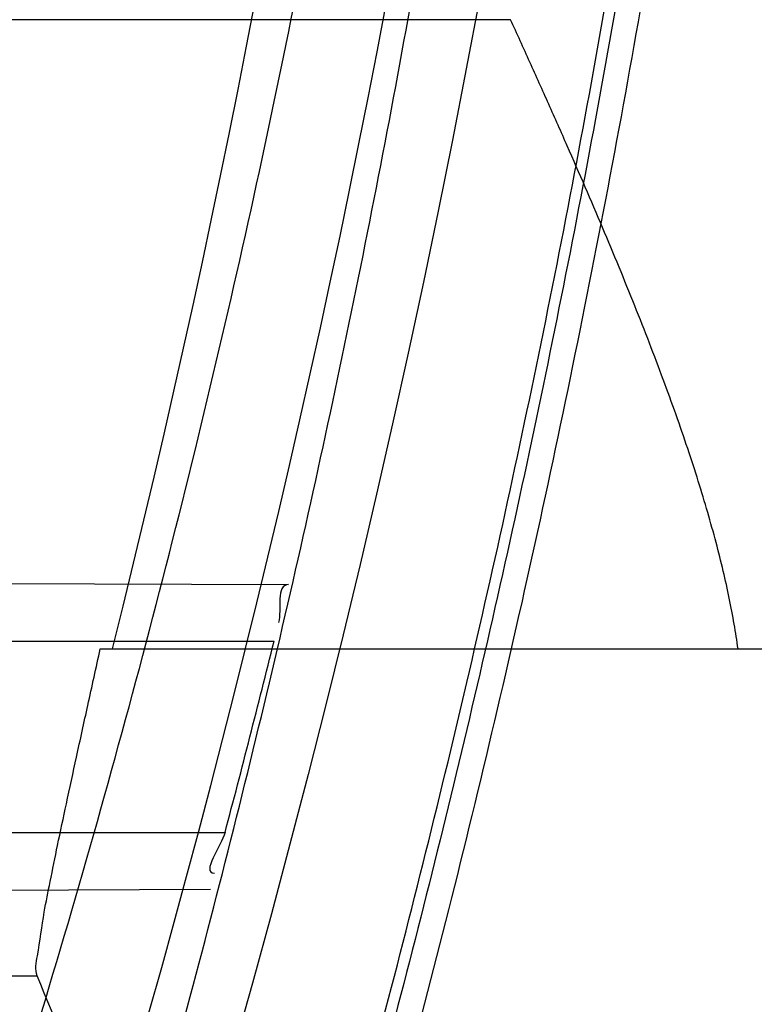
# Model space of a CAD drawing. Header units: millimetres. Extents: x 0 to 297, y 0 to 210.
# Tile 31 of 256: x 146.2413 to 146.2682, y 90.9555 to 90.9915. Entities that reach past the tile are written whole.
import ezdxf

# ---------------------------------------------------------------- set-up
doc = ezdxf.new("R2010")
doc.units = ezdxf.units.MM
doc.header["$LTSCALE"] = 16.335
doc.layers.get('0').update_dxf_attribs({"linetype": 'CONTINUOUS'})
for name, color, linetype in [('01_GLOBAL', 7, 'CONTINUOUS'), ('INTFCLR_1', 7, 'CONTINUOUS'), ('INTFCLR_144815', 7, 'CONTINUOUS')]:
    doc.layers.add(name, color=color, linetype=linetype)

msp = doc.modelspace()

# ---------------------------------------------------------------- linework, layer by layer
at = {"color": 7, "linetype": 'Continuous'}
msp.add_circle((146.8548034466, 92.13446435), 2.66, dxfattribs=at)
at = {"color": 9, "linetype": 'Continuous'}
msp.add_arc((146.8548034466, 92.13446435), 2.6259090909, 182.9674534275, 267.0325465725, dxfattribs=at)
at = {"layer": '01_GLOBAL', "color": 7, "linetype": 'Continuous'}
msp.add_circle((146.8548034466, 92.13446435), 2.695, dxfattribs=at)
at = {"layer": 'INTFCLR_1', "color": 9, "linetype": 'Continuous'}
for p, q in [((146.1904119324, 90.9710441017), (146.251158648, 90.9708320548)), ((146.1908577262, 90.9687686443), (146.2506262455, 90.9687686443)), ((146.1887624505, 90.96176864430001), (146.2488339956, 90.96176864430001)), ((146.1869335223, 90.9594810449), (146.2483072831, 90.95969528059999))]:
    msp.add_line(p, q, dxfattribs=at)
at = {"layer": 'INTFCLR_1', "color": 6, "linetype": 'Continuous'}
for centre, radius, start, end in [((145.8396077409, 91.0702686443), 0.4224162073, 270, 90.00000002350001), ((145.8396378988, 91.0702668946), 0.4233359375, 345.1497552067, 346.1277321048)]:
    msp.add_arc(centre, radius, start, end, dxfattribs=at)
at = {"layer": 'INTFCLR_1', "color": 9, "linetype": 'Continuous'}
msp.add_open_spline([(146.0853256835, 91.3712686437), (146.0858354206, 91.3712685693), (146.0884302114, 91.37024205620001), (146.0914097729, 91.3684995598), (146.094679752, 91.36644225), (146.0977098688, 91.3644452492), (146.1039326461, 91.360106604), (146.1137472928, 91.3525690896), (146.1228234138, 91.3447983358), (146.1293077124, 91.3388643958), (146.1339781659, 91.33446754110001), (146.1424222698, 91.3261670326), (146.1545124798, 91.3131819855), (146.1687911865, 91.29585634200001), (146.1790766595, 91.28161812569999), (146.1852148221, 91.2723404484), (146.1874832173, 91.2688147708), (146.1908964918, 91.263408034), (146.1981971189, 91.2512666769), (146.2086731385, 91.2315369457), (146.2178781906, 91.21064109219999), (146.2232089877, 91.19640184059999), (146.2255710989, 91.18959322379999), (146.227123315, 91.18497242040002), (146.2312489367, 91.17205880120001), (146.2370185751, 91.1502981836), (146.2410247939, 91.1279970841), (146.242788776, 91.1140716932), (146.2433595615, 91.1089133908), (146.2441347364, 91.1011583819), (146.2453671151, 91.08436335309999), (146.2456287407, 91.058442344), (146.2439975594, 91.03647449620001), (146.2424282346, 91.02361998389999), (146.2417481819, 91.0184987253), (146.2404303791, 91.0096435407), (146.2372949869, 90.9922981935), (146.2325471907, 90.97289442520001), (146.2274296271, 90.95636879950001), (146.2242749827, 90.9471599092), (146.2226192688, 90.94261896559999), (146.2217743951, 90.9403701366)], degree=3, knots=[0, 0, 0, 0, 0.0031306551, 0.0166311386, 0.0214593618, 0.0268204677, 0.03892666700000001, 0.0680356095, 0.1027865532, 0.1122690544, 0.1220182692, 0.1421808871, 0.1849821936, 0.2309157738, 0.2799873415, 0.2927705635, 0.2992370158, 0.3057352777, 0.3320402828, 0.3862318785, 0.4428084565, 0.4721382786, 0.4795908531, 0.487069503, 0.5020757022, 0.562848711, 0.6251729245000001, 0.641061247, 0.6490543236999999, 0.6570463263, 0.6889269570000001, 0.7524525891, 0.8160592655, 0.8240370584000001, 0.8319876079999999, 0.8477879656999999, 0.8790177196, 0.9402188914, 0.9703170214, 0.9852457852, 1, 1, 1, 1], dxfattribs=at)
at = {"layer": 'INTFCLR_1', "color": 6, "linetype": 'Continuous'}
msp.add_open_spline([(146.1150652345, 90.7692686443), (146.1160387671, 90.7692686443), (146.1177271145, 90.7704064), (146.1203228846, 90.771969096), (146.1232989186, 90.77413160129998), (146.1269787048, 90.7769491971), (146.1313602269, 90.7805465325), (146.136189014, 90.7847397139), (146.1410884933, 90.7892225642), (146.14571304, 90.7936536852), (146.1499506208, 90.7978758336), (146.1538079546, 90.8018604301), (146.1573032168, 90.80558744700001), (146.1604624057, 90.80905244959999), (146.1633068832, 90.8122543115), (146.1658602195, 90.8151952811), (146.1681553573, 90.81789510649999), (146.1702110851, 90.8203595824), (146.1720499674, 90.82260144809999), (146.1736917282, 90.82463420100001), (146.175161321, 90.82647923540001), (146.1764960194, 90.8281758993), (146.177810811, 90.8298661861), (146.1792115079, 90.8316888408), (146.1806985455, 90.83365031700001), (146.1821699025, 90.8356187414), (146.183615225, 90.8375779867), (146.1851191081, 90.83964462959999), (146.1867839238, 90.8419668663), (146.1886446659, 90.84460610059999), (146.1907239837, 90.84761283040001), (146.1930437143, 90.8510418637), (146.1956231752, 90.8549500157), (146.1984823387, 90.8594072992), (146.2016518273, 90.86451166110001), (146.2051614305, 90.8703758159), (146.209038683, 90.87713741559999), (146.2133125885, 90.8849785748), (146.2180078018, 90.8941127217), (146.2231555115, 90.90485947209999), (146.2286552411, 90.91737178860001), (146.2341538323, 90.9312565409), (146.2392951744, 90.9458956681), (146.2438614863, 90.9607345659), (146.2478132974, 90.9756282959), (146.2511637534, 90.9905608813), (146.2539112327, 91.0054533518), (146.2560779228, 91.020346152), (146.2576685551, 91.0351758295), (146.2586982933, 91.04996599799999), (146.2591763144, 91.0647019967), (146.2591102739, 91.07938636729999), (146.2585051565, 91.0940278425), (146.2573642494, 91.1086171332), (146.2556872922, 91.1231604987), (146.2534729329, 91.1376558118), (146.2507211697, 91.1520808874), (146.2474209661, 91.1664680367), (146.2435667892, 91.18079923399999), (146.239139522, 91.1950910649), (146.234151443, 91.20927087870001), (146.2288018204, 91.2228037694), (146.2234345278, 91.2350612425), (146.218408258, 91.24561069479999), (146.2138248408, 91.25458398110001), (146.2096571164, 91.2622864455), (146.2058775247, 91.2689320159), (146.2024553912, 91.2746998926), (146.1993628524, 91.27972662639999), (146.196567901, 91.2841272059), (146.1940471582, 91.2879852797), (146.1917761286, 91.291377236), (146.189737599, 91.2943570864), (146.1879066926, 91.29698229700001), (146.18627007, 91.2992900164), (146.1848016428, 91.3013303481), (146.183482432, 91.3031394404), (146.182221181, 91.3048484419), (146.1809100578, 91.3066048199), (146.1794654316, 91.30851560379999), (146.1779774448, 91.3104564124), (146.1764846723, 91.31237679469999), (146.1749729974, 91.3142966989), (146.1733137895, 91.3163746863), (146.1714604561, 91.3186595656), (146.1693845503, 91.3211749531), (146.1670661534, 91.32393152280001), (146.1644777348, 91.32694376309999), (146.1615962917, 91.33021938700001), (146.1583918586, 91.3337681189), (146.154841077, 91.33758842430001), (146.1509238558, 91.34167085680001), (146.1466153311, 91.3459997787), (146.1419164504, 91.35053715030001), (146.1369054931, 91.3551583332), (146.1319289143, 91.35951049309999), (146.1273729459, 91.3632762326), (146.1235388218, 91.3662278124), (146.1204516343, 91.36848349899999), (146.1177826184, 91.37009623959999), (146.1160568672, 91.3712686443), (146.1150652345, 91.3712686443)], degree=3, knots=[0, 0, 0, 0, 0.0042187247, 0.0081401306, 0.0133978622, 0.0200459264, 0.0282638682, 0.0379443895, 0.0477615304, 0.05703690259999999, 0.0656973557, 0.0736821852, 0.0810680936, 0.0878383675, 0.0940009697, 0.0996271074, 0.1047154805, 0.1093563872, 0.1135342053, 0.1172803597, 0.1206792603, 0.1237557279, 0.1266349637, 0.1299589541, 0.1337168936, 0.1373013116, 0.1406085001, 0.1442672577, 0.148377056, 0.1529904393, 0.1582606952, 0.164218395, 0.1709303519, 0.1785521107, 0.1871652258, 0.1969659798, 0.2081658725, 0.2209392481, 0.2356613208, 0.2526660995, 0.2725685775, 0.2948769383, 0.3173640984, 0.3397873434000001, 0.3621386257, 0.3841211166, 0.4060891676, 0.4277469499, 0.4493218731, 0.470705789, 0.4919793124, 0.5131981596, 0.5343255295, 0.5554668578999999, 0.5765984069, 0.5977513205, 0.6189954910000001, 0.6402209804, 0.6617015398, 0.6832900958, 0.7050415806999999, 0.7268239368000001, 0.7463339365, 0.7630160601, 0.7774553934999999, 0.7899931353, 0.8009638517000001, 0.8105830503, 0.8190545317, 0.8265380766, 0.8331730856, 0.8390248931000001, 0.8442268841, 0.8488182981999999, 0.8528943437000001, 0.8564866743, 0.8597116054, 0.8625968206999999, 0.8656908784, 0.8692094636, 0.8729771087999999, 0.8762884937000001, 0.879749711, 0.8835661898, 0.8878115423, 0.8924986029, 0.8976989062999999, 0.9034198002, 0.9097088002, 0.9166034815, 0.9241390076, 0.9323094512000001, 0.9411199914, 0.9506041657, 0.9606137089, 0.9706541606, 0.9792553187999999, 0.9862062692, 0.9916647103, 0.9957028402, 1, 1, 1, 1], dxfattribs=at)
for points in [[(146.251158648, 90.9708320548), (146.2506825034, 90.9708337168), (146.2509099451, 90.9699127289), (146.2507957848, 90.9694504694)], [(146.2488339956, 90.96176864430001), (146.2487030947, 90.96127495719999), (146.2479369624, 90.96028411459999), (146.2484477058, 90.9602858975)]]:
    msp.add_open_spline(points, degree=3, dxfattribs=at)
at = {"layer": 'INTFCLR_144815', "color": 9, "linetype": 'Continuous'}
for p, q in [((146.2592763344, 90.9914824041), (146.2276456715, 90.9914824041)), ((146.220084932, 90.9565303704), (146.2419674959, 90.9565303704))]:
    msp.add_line(p, q, dxfattribs=at)
at = {"layer": 'INTFCLR_144815', "color": 6, "linetype": 'Continuous'}
msp.add_line((146.2442720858, 90.96848293), (146.2687005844, 90.96848293), dxfattribs=at)
for radius in [0.4466793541, 0.4256665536]:
    msp.add_circle((145.8396077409, 91.0702686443), radius, dxfattribs=at)
for radius, start, end in [(0.6157754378, 313.9937911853, 154.5150993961), (0.5947754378, 312.9543589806, 154.5144414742), (0.5751005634, 282.2440355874, 71.2863570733), (0.4537777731, 308.490992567, 51.50900743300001), (0.4177015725, 345.8961331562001, 14.1038668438)]:
    msp.add_arc((145.8396077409, 91.0702686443), radius, start, end, dxfattribs=at)
at = {"layer": 'INTFCLR_144815', "color": 9, "linetype": 'Continuous'}
for centre, radius, start, end in [((145.8396077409, 91.0702686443), 0.5712784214, 292.4997540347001, 54.0964566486), ((145.8396102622, 91.0702698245), 0.5153523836, 292.4997540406, 54.09645665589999), ((145.8396077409, 91.0702686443), 0.450734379, 313.8592910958, 46.1407088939)]:
    msp.add_arc(centre, radius, start, end, dxfattribs=at)
at = {"layer": 'INTFCLR_144815', "color": 6, "linetype": 'Continuous'}
msp.add_ellipse((145.8396077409, 90.6600033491), major_axis=(0, 0.6157107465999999), ratio=0.7456587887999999, start_param=-1.0777008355, end_param=-1.0683155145, dxfattribs=at)
for points, knots in [([(146.1515348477, 90.7587687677), (146.1512150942, 90.7587746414), (146.1512119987, 90.7600070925), (146.1517859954, 90.7606977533), (146.1523169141, 90.7616585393), (146.1528921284, 90.7625183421), (146.1535763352, 90.7635215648), (146.1543814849, 90.7646472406), (146.15530592, 90.76590779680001), (146.1563525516, 90.76730531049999), (146.1575225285, 90.7688454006), (146.1588179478, 90.7705337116), (146.1602417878, 90.77237807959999), (146.1617966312, 90.7743862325), (146.1634827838, 90.7765637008), (146.1652973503, 90.7789125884), (146.1672357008, 90.7814334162), (146.169295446, 90.7841302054), (146.1714790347, 90.7870140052), (146.1737896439, 90.7900978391), (146.1762240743, 90.7933873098), (146.1787743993, 90.79688231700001), (146.1814309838, 90.80058082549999), (146.1841860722, 90.80448380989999), (146.1870298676, 90.8085896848), (146.1899514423, 90.8128953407), (146.1929388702, 90.81739609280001), (146.195979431, 90.82208572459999), (146.1990598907, 90.82695665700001), (146.2021667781, 90.832000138), (146.2052866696, 90.837206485), (146.2084064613, 90.8425653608), (146.2115136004, 90.84806604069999), (146.2145962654, 90.85369765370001), (146.2176434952, 90.85944939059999), (146.2206452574, 90.86531064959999), (146.2235925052, 90.87127120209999), (146.2264771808, 90.8773212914), (146.2292921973, 90.88345171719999), (146.2320314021, 90.88965389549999), (146.2346894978, 90.8959198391), (146.2372619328, 90.9022420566), (146.2397453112, 90.90861474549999), (146.2421317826, 90.9150191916), (146.2444188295, 90.9214479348), (146.2466074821, 90.92790255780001), (146.2487002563, 90.9343910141), (146.2506975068, 90.9409155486), (146.2525965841, 90.9474680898), (146.2543963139, 90.95404485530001), (146.2560946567, 90.9606375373), (146.2576905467, 90.9672398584), (146.2591843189, 90.9738506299), (146.2605765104, 90.98046966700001), (146.2618676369, 90.9870969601), (146.2630580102, 90.99373176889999), (146.2641477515, 91.00037227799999), (146.2651369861, 91.0070162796), (146.2660260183, 91.0136624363), (146.2668152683, 91.02031037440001), (146.2675051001, 91.0269596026), (146.2680958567, 91.03360976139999), (146.2685878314, 91.0402603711), (146.2689813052, 91.04691137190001), (146.269276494, 91.05356251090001), (146.2694735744, 91.0602138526), (146.2695726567, 91.0668651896), (146.2695738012, 91.07351660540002), (146.2694770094, 91.08016791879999), (146.2692822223, 91.0868192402), (146.2689893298, 91.0934703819), (146.2685981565, 91.1001213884), (146.2681084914, 91.10677196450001), (146.2675200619, 91.1134219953), (146.2668325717, 91.12007108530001), (146.2660456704, 91.1267189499), (146.2651589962, 91.1333650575), (146.2641721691, 91.140008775), (146.2630848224, 91.1466492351), (146.2618965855, 91.1532855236), (146.2606070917, 91.1599166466), (146.2592161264, 91.1665408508), (146.2577236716, 91.1731557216), (146.25612979, 91.17975889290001), (146.2544344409, 91.1863486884), (146.2526374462, 91.19292404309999), (146.2507388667, 91.199483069), (146.2487392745, 91.2060224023), (146.2466397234, 91.21253772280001), (146.2444415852, 91.21902445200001), (146.2421464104, 91.2254781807), (146.2397562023, 91.2318939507), (146.2372735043, 91.23826617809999), (146.2347014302, 91.24458873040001), (146.2320437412, 91.2508548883), (146.2293049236, 91.2570573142), (146.2264902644, 91.2631880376), (146.2236059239, 91.2692384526), (146.220658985, 91.2751993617), (146.2176574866, 91.2810610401), (146.2146104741, 91.2868132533), (146.211527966, 91.2924454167), (146.2084209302, 91.29794670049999), (146.2053011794, 91.3033062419), (146.2021812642, 91.3085133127), (146.1990742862, 91.31355757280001), (146.1959936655, 91.31842933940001), (146.1929528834, 91.3231198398), (146.189965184, 91.32762147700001), (146.187043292, 91.3319280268), (146.1841991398, 91.3360347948), (146.1814436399, 91.339938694), (146.1787864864, 91.34363828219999), (146.1762360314, 91.34713370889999), (146.1737992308, 91.3504265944), (146.1714816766, 91.35351982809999), (146.1692876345, 91.3564173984), (146.1672201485, 91.3591241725), (146.1652811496, 91.36164570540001), (146.1634716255, 91.36398800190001), (146.1617917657, 91.3661573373), (146.1602410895, 91.3681601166), (146.1588186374, 91.3700026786), (146.1575230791, 91.3716911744), (146.1563528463, 91.37323156), (146.1553062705, 91.3746291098), (146.1543814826, 91.3758897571), (146.1535770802, 91.37701559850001), (146.1528902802, 91.3780187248), (146.1523225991, 91.3788790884), (146.1518630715, 91.37966964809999), (146.151402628, 91.3804116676), (146.1510534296, 91.3817596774), (146.1515348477, 91.3817685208)], [0, 0, 0, 0, 0.0014103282, 0.0032894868, 0.0045784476, 0.006109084, 0.0078878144, 0.009921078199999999, 0.0122159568, 0.0147800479, 0.0176210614, 0.0207450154, 0.0241645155, 0.0278962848, 0.0319450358, 0.0363094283, 0.0409856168, 0.0459681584, 0.0512740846, 0.0569372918, 0.0629614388, 0.06932079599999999, 0.0760170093, 0.0830428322, 0.09038864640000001, 0.09804223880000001, 0.1059886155, 0.1142106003, 0.1226891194, 0.1314036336, 0.1403327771, 0.1494548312, 0.1587482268, 0.1681920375, 0.1777662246, 0.1874518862, 0.1972313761, 0.2070885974, 0.2170088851, 0.2269790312, 0.2369874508, 0.247023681, 0.2570780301, 0.2671479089, 0.2771627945, 0.2871678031, 0.297203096, 0.3072268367, 0.3172573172, 0.3272873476, 0.3372951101, 0.3472786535, 0.3572404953, 0.3671820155, 0.3771057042, 0.38701475, 0.3969071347, 0.4067804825, 0.4166362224, 0.4264761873, 0.4363022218, 0.4461151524, 0.4559173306, 0.4657100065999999, 0.4754958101, 0.4852761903, 0.4950537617, 0.5048299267, 0.514607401, 0.5243876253, 0.5341732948, 0.5439658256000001, 0.5537677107, 0.5635801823, 0.5734055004, 0.5832449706, 0.5931003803, 0.6029729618, 0.6128636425, 0.6227732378, 0.6327028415, 0.6426530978, 0.6526214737, 0.6626060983, 0.6726078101, 0.6826271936, 0.6926651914, 0.7027189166, 0.7127821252, 0.7228511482, 0.7329216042, 0.7429877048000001, 0.7530428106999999, 0.7630790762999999, 0.7730874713, 0.7830577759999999, 0.7929782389, 0.8028356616, 0.8126154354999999, 0.8223014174, 0.8318761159, 0.8413205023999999, 0.8506146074, 0.8597374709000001, 0.8686675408, 0.8773831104, 0.8858627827, 0.8940860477, 0.9020337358, 0.9096886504, 0.9170358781, 0.9240630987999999, 0.9307608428, 0.9371226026, 0.9431446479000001, 0.9488258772, 0.9541674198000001, 0.9591725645, 0.9638462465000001, 0.9681947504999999, 0.9722253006, 0.9759458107, 0.979364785, 0.9824904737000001, 0.9853313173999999, 0.9878955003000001, 0.9901906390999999, 0.9922241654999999, 0.994002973, 0.9955336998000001, 0.9968227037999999, 0.9978766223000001, 1, 1, 1, 1]), ([(146.1616919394, 91.3712686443), (146.1613689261, 91.3712686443), (146.161354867, 91.3700255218), (146.1618990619, 91.3693139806), (146.1624036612, 91.3683331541), (146.1629511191, 91.3674540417), (146.1636029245, 91.3664290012), (146.1643702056, 91.3652789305), (146.1652510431, 91.3639918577), (146.1662478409, 91.3625660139), (146.1673615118, 91.3609958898), (146.1685933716, 91.35927662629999), (146.1699443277, 91.3574028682), (146.1714151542, 91.35536903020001), (146.1730061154, 91.3531695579), (146.1747171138, 91.35079874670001), (146.1765473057, 91.34825122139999), (146.1784952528, 91.3455217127), (146.1805585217, 91.34260561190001), (146.1827337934, 91.3394988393), (146.1850166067, 91.33619825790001), (146.187401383, 91.332701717), (146.1898813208, 91.3290083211), (146.1924484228, 91.32511854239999), (146.1950935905, 91.32103426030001), (146.1978067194, 91.31675882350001), (146.2005768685, 91.3122970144), (146.2033924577, 91.3076549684), (146.2062415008, 91.3028400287), (146.2091118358, 91.2978605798), (146.2119913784, 91.29272580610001), (146.2148683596, 91.2874454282), (146.2177314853, 91.2820295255), (146.2205700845, 91.27648833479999), (146.2233742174, 91.2708320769), (146.2261347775, 91.2650707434), (146.2288435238, 91.2592139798), (146.2314930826, 91.2532710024), (146.2340769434, 91.24725050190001), (146.2365894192, 91.2411606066), (146.2390255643, 91.2350089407), (146.2413812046, 91.22880240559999), (146.2436527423, 91.2225475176), (146.2458372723, 91.21624994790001), (146.2479322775, 91.2099152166), (146.2499358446, 91.2035479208), (146.2518463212, 91.19715263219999), (146.2536625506, 91.1907330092), (146.255383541, 91.184292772), (146.2570086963, 91.17783475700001), (146.2585375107, 91.17136193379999), (146.2599697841, 91.16487642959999), (146.261305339, 91.1583806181), (146.262544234, 91.1518760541), (146.2636865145, 91.1453645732), (146.2647323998, 91.1388472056), (146.265682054, 91.1323253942), (146.2665357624, 91.1257998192), (146.2672937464, 91.1192715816), (146.2679563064, 91.1127410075), (146.2685236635, 91.1062089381), (146.2689960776, 91.09967549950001), (146.2693737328, 91.09314134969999), (146.2696568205, 91.0866064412), (146.2698454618, 91.08007129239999), (146.2699397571, 91.07353577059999), (146.2699397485, 91.0670003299), (146.2698454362, 91.06046482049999), (146.2696567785, 91.053929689), (146.2693736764, 91.0473948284), (146.2689960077, 91.0408607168), (146.2685235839, 91.0343273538), (146.2679562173, 91.0277953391), (146.2672936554, 91.0212648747), (146.2665356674, 91.0147367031), (146.2656819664, 91.0082112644), (146.2647323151, 91.0016895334), (146.263686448, 90.9951723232), (146.2625441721, 90.9886608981), (146.2613053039, 90.982156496), (146.2599697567, 90.975660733), (146.2585375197, 90.9691753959), (146.257008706, 90.96270257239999), (146.2553835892, 90.9562447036), (146.2536625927, 90.949804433), (146.2518464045, 90.94338494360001), (146.2499359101, 90.9369895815), (146.2479323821, 90.9306223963), (146.2458373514, 90.92428757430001), (146.2436528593, 90.9179901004), (146.2413812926, 90.9117351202), (146.2390256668, 90.90552861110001), (146.2365895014, 90.899376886), (146.2340770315, 90.8932869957), (146.2314931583, 90.88726645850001), (146.2288435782, 90.88132342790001), (146.2261348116, 90.875466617), (146.2233742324, 90.86970524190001), (146.2205700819, 90.8640489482), (146.2177314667, 90.8585077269), (146.2148683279, 90.8530918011), (146.2119913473, 90.8478114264), (146.2091118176, 90.84267667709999), (146.2062415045, 90.8376972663), (146.2033924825, 90.8328823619), (146.200576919, 90.82824035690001), (146.1978068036, 90.82377859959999), (146.1950937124, 90.8195032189), (146.1924485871, 90.815418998), (146.1898815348, 90.8115292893), (146.1874016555, 90.8078359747), (146.1850169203, 90.8043394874), (146.1827341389, 90.8010389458), (146.1805588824, 90.7979321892), (146.1784956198, 90.79501609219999), (146.1765476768, 90.7922865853), (146.1747174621, 90.7897390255), (146.1730064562, 90.78736820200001), (146.1714154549, 90.7851686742), (146.1699446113, 90.78313481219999), (146.1685936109, 90.7812609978), (146.1673617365, 90.7795417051), (146.1662480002, 90.7779715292), (146.1652512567, 90.7765456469), (146.1643701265, 90.7752585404), (146.1636036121, 90.7741083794), (146.1629493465, 90.7730834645), (146.1624091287, 90.7722038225), (146.1619724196, 90.7713972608), (146.1615362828, 90.7706337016), (146.1612048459, 90.7692686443), (146.1616919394, 90.7692686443)], [0, 0, 0, 0, 0.0014863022, 0.0034583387, 0.00480742, 0.0064070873, 0.008263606, 0.0103831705, 0.0127725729, 0.0154385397, 0.018388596, 0.0216299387, 0.0251705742, 0.0290176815, 0.0331791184, 0.0376612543, 0.0424708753, 0.0476126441, 0.053091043, 0.05890788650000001, 0.0650637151, 0.071556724, 0.0783824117, 0.08553378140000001, 0.09300120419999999, 0.1007725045, 0.1088330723, 0.1171662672, 0.125753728, 0.1345758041, 0.1436120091, 0.1528416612, 0.1622443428, 0.1717998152, 0.1814887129, 0.1912927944, 0.2011949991, 0.2111795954, 0.2212322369, 0.2313400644, 0.2414915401, 0.251676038, 0.2618853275, 0.272110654, 0.2823462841, 0.2925853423, 0.3028240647, 0.3130572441, 0.3232827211, 0.3334966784, 0.3436983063, 0.353884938, 0.364056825, 0.3742120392, 0.3843517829, 0.3944749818, 0.4045834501, 0.4146764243, 0.4247563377, 0.4348229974, 0.4448791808, 0.4549248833, 0.4649631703, 0.4749943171, 0.4850215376, 0.4950452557, 0.505068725, 0.5150924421, 0.5251196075, 0.5351507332, 0.5451888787, 0.5552345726, 0.5652905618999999, 0.5753571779, 0.5854368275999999, 0.5955298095, 0.6056379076, 0.615761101, 0.6259004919, 0.6360558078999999, 0.6462271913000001, 0.6564139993, 0.6666151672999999, 0.6768294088, 0.6870543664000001, 0.6972879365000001, 0.7075261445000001, 0.7177656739, 0.7280008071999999, 0.7382265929, 0.7484354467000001, 0.7586203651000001, 0.7687717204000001, 0.7788795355, 0.7889322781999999, 0.7989169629, 0.8088192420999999, 0.8186233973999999, 0.8283123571, 0.8378678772, 0.8472706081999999, 0.8565002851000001, 0.8655364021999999, 0.8743584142, 0.8829458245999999, 0.8912789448, 0.8993394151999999, 0.9071106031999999, 0.9145779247, 0.9217291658, 0.9285546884, 0.9350475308, 0.9412033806, 0.9470201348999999, 0.9524985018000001, 0.9576403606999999, 0.9624499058, 0.9669322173, 0.9710936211, 0.9749409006, 0.978481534, 0.9817230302, 0.984673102, 0.9873392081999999, 0.9897286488, 0.9918483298, 0.9937048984, 0.9953046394, 0.9966537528, 0.9977587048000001, 1, 1, 1, 1]), ([(146.2419187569, 91.0702686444), (146.2419187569, 91.06613607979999), (146.2417972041, 91.05786639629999), (146.2412501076, 91.0454639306), (146.2403370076, 91.0330611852), (146.2390551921, 91.0206591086), (146.2374020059, 91.0082597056), (146.2353745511, 90.9958666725), (146.2329686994, 90.9834856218), (146.2301810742, 90.97112470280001), (146.2270107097, 90.95879507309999), (146.2234550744, 90.94651340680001), (146.2195175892, 90.9342992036), (146.2152018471, 90.92217797), (146.2105195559, 90.91018200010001), (146.2054865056, 90.8983497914), (146.2001294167, 90.88672936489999), (146.1944851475, 90.87537681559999), (146.1886034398, 90.864358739), (146.1825493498, 90.85374803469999), (146.1764022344, 90.8436226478), (146.1702548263, 90.83406187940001), (146.1642079, 90.8251386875), (146.1583638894, 90.81691313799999), (146.1528175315, 90.8094256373), (146.1476486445, 90.8026921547), (146.1429171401, 90.7967071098), (146.1386605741, 90.79144619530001), (146.1349015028, 90.7868682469), (146.1316394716, 90.7829304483), (146.1288735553, 90.7795769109), (146.1265811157, 90.7767756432), (146.1247678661, 90.7744523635), (146.1233636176, 90.77265634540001), (146.1224842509, 90.77114967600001), (146.1217601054, 90.7703143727), (146.1218564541, 90.7692686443), (146.1221340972, 90.7692686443)], [0, 0, 0, 0, 0.0373969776, 0.0748305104, 0.1123278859, 0.1499208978, 0.1876426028, 0.2255106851, 0.2635438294, 0.3017616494, 0.3401610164, 0.3787310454, 0.4174490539, 0.4562752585, 0.4951477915, 0.5339633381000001, 0.5726158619, 0.6109244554, 0.6486768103, 0.6856239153, 0.7214601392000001, 0.7558561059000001, 0.7884730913, 0.8189949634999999, 0.8471589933, 0.8727898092, 0.8958085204, 0.9161981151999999, 0.9340282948, 0.9494114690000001, 0.9624736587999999, 0.9733586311, 0.9821878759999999, 0.9890812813, 0.9941468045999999, 0.9974875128, 1, 1, 1, 1]), ([(146.1415550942, 90.7587687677), (146.1412445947, 90.7587743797), (146.1412273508, 90.7599724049), (146.1418093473, 90.7606387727), (146.1423391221, 90.7615699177), (146.1429159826, 90.7624033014), (146.1436016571, 90.7633763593), (146.1444091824, 90.7644685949), (146.145336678, 90.7656922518), (146.1463871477, 90.7670492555), (146.1475618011, 90.7685451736), (146.1488622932, 90.77018488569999), (146.150290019, 90.7719740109), (146.1518464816, 90.77391869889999), (146.1535329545, 90.7760254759), (146.1553505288, 90.77830129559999), (146.157299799, 90.78075322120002), (146.1593809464, 90.7833885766), (146.1615932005, 90.78621431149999), (146.1639344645, 90.7892365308), (146.1664007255, 90.7924596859), (146.1689860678, 90.79588646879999), (146.1716830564, 90.7995181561), (146.1744830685, 90.8033548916), (146.1773763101, 90.8073955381), (146.180351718, 90.81163732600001), (146.1833970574, 90.81607573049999), (146.1864992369, 90.8207046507), (146.1896445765, 90.82551653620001), (146.1928191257, 90.8305026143), (146.1960089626, 90.8356531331), (146.1992004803, 90.8409576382), (146.2023806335, 90.8464052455), (146.205537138, 90.85198490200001), (146.2086586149, 90.8576856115), (146.2117346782, 90.863496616), (146.2147559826, 90.8694075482), (146.2177142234, 90.8754085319), (146.2206021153, 90.8814902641), (146.2234133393, 90.88764405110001), (146.2261424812, 90.893861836), (146.2287849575, 90.9001361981), (146.2313369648, 90.90646040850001), (146.2337953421, 90.91282827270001), (146.2361575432, 90.91923421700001), (146.238421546, 90.9256732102), (146.2405857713, 90.93214070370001), (146.2426490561, 90.93863268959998), (146.2446105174, 90.9451454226), (146.2464696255, 90.95167578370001), (146.2482260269, 90.9582208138), (146.249879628, 90.96477812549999), (146.2514304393, 90.9713454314), (146.252878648, 90.9779209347), (146.2542244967, 90.9845029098), (146.2554683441, 90.9910900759), (146.2566105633, 90.997681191), (146.2576515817, 91.0042753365), (146.2585918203, 91.01087163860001), (146.2594317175, 91.01746950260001), (146.2601716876, 91.0240684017), (146.260812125, 91.0306679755), (146.2613533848, 91.03726792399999), (146.2617957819, 91.0438680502), (146.2621395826, 91.05046822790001), (146.2623849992, 91.0570683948), (146.2625321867, 91.06366852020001), (146.2625648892, 91.0680687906), (146.2625648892, 91.0702686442)], [0, 0, 0, 0, 0.0027272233, 0.00637693, 0.0088871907, 0.0118720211, 0.0153444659, 0.0193180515, 0.02380733, 0.0288260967, 0.0343890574, 0.0405101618, 0.0472051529, 0.05449051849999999, 0.0623846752, 0.0709044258, 0.0800682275, 0.08989261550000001, 0.1003941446, 0.1115838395, 0.1234656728, 0.1360350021, 0.1492811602, 0.1631910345, 0.1777467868, 0.1929237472, 0.2086919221, 0.2250163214, 0.241858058, 0.2591751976, 0.2769240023, 0.2950599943, 0.3135389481, 0.3323178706, 0.3513557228, 0.3706138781, 0.3900565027, 0.40965088, 0.4293672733, 0.4491790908, 0.4690627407, 0.4889974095, 0.5089649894, 0.5289504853, 0.5489397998, 0.5689220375, 0.5888883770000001, 0.6088300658, 0.6287418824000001, 0.6486179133, 0.6684555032, 0.6882511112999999, 0.7080041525, 0.7277129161, 0.7473782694, 0.7670001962, 0.7865808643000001, 0.8061213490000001, 0.8256243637, 0.8450923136, 0.8645285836, 0.8839363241, 0.9033192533, 0.9226811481, 0.9420259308, 0.9613578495, 0.9806810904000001, 1, 1, 1, 1]), ([(146.1691690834, 90.7763969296), (146.1687851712, 90.7764036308), (146.1689546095, 90.7779189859), (146.1697315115, 90.7790599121), (146.1708843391, 90.7812089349), (146.1725602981, 90.7837422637), (146.1747341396, 90.7870099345), (146.1774252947, 90.7909276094), (146.1806308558, 90.7955824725), (146.1842332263, 90.8008456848), (146.1879731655, 90.8063911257), (146.1915725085, 90.81184155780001), (146.1948750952, 90.81694711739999), (146.1978706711, 90.8216835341), (146.200574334, 90.826050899), (146.2030116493, 90.8300665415), (146.2051949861, 90.833734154), (146.2071471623, 90.8370715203), (146.2088885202, 90.8400980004), (146.2104549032, 90.84286235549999), (146.2119718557, 90.8455760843), (146.2135082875, 90.84836552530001), (146.215040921, 90.85119346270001), (146.216458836, 90.8538498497), (146.2177089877, 90.85622567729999), (146.2188113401, 90.8583465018), (146.2197838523, 90.8602379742), (146.2206875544, 90.8620133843), (146.221596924, 90.86381876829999), (146.2225851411, 90.86580179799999), (146.2236776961, 90.86802093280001), (146.2248886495, 90.8705142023), (146.2262310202, 90.8733218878), (146.2277173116, 90.8764866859), (146.2293581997, 90.88005189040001), (146.231170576, 90.88408194), (146.2331660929, 90.8886406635), (146.2353605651, 90.893809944), (146.2377752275, 90.89970198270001), (146.2404300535, 90.9064559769), (146.24333995, 90.91423982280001), (146.2465092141, 90.923233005), (146.2499429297, 90.93370532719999), (146.25355238, 90.94574839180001), (146.2570962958, 90.95895711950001), (146.2603400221, 90.9727381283), (146.2631548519, 90.98660551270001), (146.265532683, 91.00051874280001), (146.2674745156, 91.0144574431), (146.268982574, 91.02842891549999), (146.2700557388, 91.0423940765), (146.2706967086, 91.05634558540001), (146.270839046, 91.0656329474), (146.270839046, 91.0702686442)], [0, 0, 0, 0, 0.0036397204, 0.0085369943, 0.0157954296, 0.0255088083, 0.0378134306, 0.0528137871, 0.0706279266, 0.09136563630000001, 0.1132788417, 0.1340284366, 0.1532798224, 0.1709168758, 0.1871507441, 0.2019689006, 0.2154440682, 0.2276101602, 0.2386187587, 0.2485421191, 0.257728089, 0.268088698, 0.2787291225, 0.288218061, 0.2966314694, 0.3041773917, 0.3108751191, 0.3167920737, 0.3230614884, 0.3300369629, 0.337794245, 0.3465081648, 0.3563110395, 0.3672939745, 0.3796510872, 0.3935134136, 0.4091801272, 0.426821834, 0.4467452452, 0.4695381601, 0.4956096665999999, 0.5255127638, 0.5599184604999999, 0.6000687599, 0.6446728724, 0.6895337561, 0.7342496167, 0.7787833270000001, 0.8233104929, 0.8676315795, 0.9119694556, 0.9560574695, 1, 1, 1, 1]), ([(146.2915000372, 91.0702686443), (146.2915000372, 91.0656668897), (146.2913516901, 91.0564528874), (146.2906831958, 91.04263355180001), (146.2895662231, 91.0288129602), (146.2879983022, 91.01500121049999), (146.2859760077, 91.0012047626), (146.2834956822, 90.98743285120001), (146.2805540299, 90.97369860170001), (146.2771490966, 90.9600203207), (146.2732813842, 90.946422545), (146.2689552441, 90.93293679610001), (146.2641806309, 90.9196029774), (146.2589753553, 90.9064705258), (146.2533674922, 90.89359942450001), (146.2473981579, 90.8810606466), (146.2411238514, 90.868935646), (146.2346184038, 90.85731473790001), (146.2279729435, 90.84629298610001), (146.2212937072, 90.8359645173), (146.2146967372, 90.8264146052), (146.2082996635, 90.8177115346), (146.2022127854, 90.80990025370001), (146.1965301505, 90.80299859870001), (146.1913244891, 90.7969993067), (146.1866450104, 90.7918719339), (146.1825199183, 90.7875770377), (146.1789594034, 90.7840514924), (146.1759636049, 90.78127647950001), (146.1735201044, 90.77911083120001), (146.1713967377, 90.777571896), (146.1700017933, 90.7763824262), (146.1691691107, 90.7763969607)], [0, 0, 0, 0, 0.0421285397, 0.08434683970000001, 0.1266414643, 0.1690446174, 0.2115817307, 0.2542734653, 0.2971305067, 0.3401457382, 0.3832945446, 0.4265305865, 0.4697791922, 0.5129300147, 0.5558322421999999, 0.5982870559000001, 0.6400420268, 0.6807938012, 0.7201892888, 0.7578469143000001, 0.7933806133, 0.8264335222, 0.8567170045, 0.8840287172, 0.9082689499, 0.9294277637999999, 0.9475672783, 0.9627965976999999, 0.9752495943, 0.9850650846, 0.9923757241, 1, 1, 1, 1]), ([(146.267594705, 90.96848293), (146.2675539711, 90.96878386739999), (146.2674579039, 90.9694019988), (146.2672769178, 90.97035071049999), (146.2670546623, 90.9713476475), (146.2667909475, 90.97239324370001), (146.2664857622, 90.9734876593), (146.2661392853, 90.9746308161), (146.2657519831, 90.9758221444), (146.2653245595, 90.9770608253), (146.2648580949, 90.9783454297), (146.2643539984, 90.9796741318), (146.2638141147, 90.98104447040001), (146.2632407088, 90.9824534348), (146.2626364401, 90.9838975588), (146.2620043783, 90.9853728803), (146.2613480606, 90.98687481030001), (146.2606715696, 90.988397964), (146.2599793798, 90.9899364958), (146.2595117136, 90.9909659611), (146.2592763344, 90.9914824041)], [0, 0, 0, 0, 0.0371389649, 0.0764822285, 0.1180964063, 0.1620349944, 0.2083435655, 0.2570323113, 0.3081075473, 0.3615346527, 0.417275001, 0.4752395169, 0.535325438, 0.5973945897, 0.6612693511, 0.7267706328, 0.7936791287, 0.8617189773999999, 0.9305906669, 1, 1, 1, 1]), ([(146.2419674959, 90.9565303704), (146.2418752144, 90.95675557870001), (146.2420454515, 90.95757851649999), (146.2421802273, 90.9586969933), (146.2424545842, 90.9600468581), (146.2427212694, 90.9613634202), (146.2430450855, 90.9628805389), (146.2434151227, 90.9645870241), (146.2438299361, 90.96647575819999), (146.2441205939, 90.9677947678), (146.2442720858, 90.96848293)], [0, 0, 0, 0, 0.0599072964, 0.1927377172, 0.2859156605, 0.3966802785, 0.5240392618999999, 0.6675368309, 0.8265561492, 1, 1, 1, 1])]:
    msp.add_open_spline(points, degree=3, knots=knots, dxfattribs=at)
at = {"layer": 'INTFCLR_144815', "color": 9, "linetype": 'Continuous'}
for points, knots in [([(146.2213747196, 91.3697617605), (146.2228639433, 91.3678099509), (146.224886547, 91.3651655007), (146.2274551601, 91.3617740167), (146.2297308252, 91.3587510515), (146.2341366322, 91.3528302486), (146.2408916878, 91.34346705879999), (146.2494858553, 91.3308906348), (146.2569239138, 91.3192547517), (146.2622409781, 91.31044289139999), (146.2653801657, 91.3050732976), (146.2702521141, 91.2965534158), (146.2775017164, 91.2831046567), (146.2867246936, 91.2641136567), (146.2932109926, 91.24905769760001), (146.2973738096, 91.23854941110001), (146.3001622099, 91.23125017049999), (146.3048954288, 91.2181283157), (146.3110525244, 91.1987669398), (146.3173574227, 91.174612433), (146.3211666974, 91.1558938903), (146.3233109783, 91.1430791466), (146.3246460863, 91.1343341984), (146.3260875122, 91.12330068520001), (146.3272124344, 91.1121904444), (146.3279204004, 91.1032494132), (146.3287845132, 91.08984742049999), (146.3293461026, 91.0697656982), (146.3285394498, 91.04304726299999), (146.3267779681, 91.02310869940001), (146.3251270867, 91.00988940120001), (146.323909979, 91.0011679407), (146.3215031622, 90.98625685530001), (146.3172609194, 90.96552318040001), (146.3109735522, 90.9415039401), (146.3048291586, 90.922214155), (146.3004306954, 90.91003494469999), (146.2983461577, 90.9045333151), (146.2969544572, 90.90092763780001), (146.2931561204, 90.89134884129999), (146.2866802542, 90.8763283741), (146.2774761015, 90.8573842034), (146.2694993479, 90.84258859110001), (146.263827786, 90.83277907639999), (146.2606417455, 90.8274440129), (146.2560993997, 90.81999267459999), (146.2494850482, 90.8096451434), (146.2408832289, 90.7970580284), (146.2341232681, 90.78768873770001), (146.2297158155, 90.7817661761), (146.2274419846, 90.77874583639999), (146.2248787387, 90.7753615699), (146.2228609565, 90.7727234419), (146.2213748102, 90.77077565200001)], [0, 0, 0, 0, 0.0113523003, 0.0153945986, 0.0196724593, 0.0288485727, 0.04952051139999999, 0.0730548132, 0.0992747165, 0.1133659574, 0.1206417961, 0.1280352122, 0.1587481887, 0.1912667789, 0.2256293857, 0.2345212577, 0.2435306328, 0.2617592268, 0.2990180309, 0.3374305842, 0.3771409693, 0.3872950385, 0.3975091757, 0.4180450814, 0.4387403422, 0.4491382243, 0.4595166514, 0.5008391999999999, 0.5419727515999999, 0.5830556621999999, 0.5933356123, 0.6035730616, 0.6237732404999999, 0.6631691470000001, 0.7013781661, 0.7385292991, 0.7567366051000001, 0.761249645, 0.7657337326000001, 0.7746080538, 0.8088969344, 0.8413373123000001, 0.8719692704, 0.886598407, 0.893729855, 0.9007025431, 0.926950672, 0.9505051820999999, 0.9711896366, 0.9803691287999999, 0.9846421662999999, 0.9886711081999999, 1, 1, 1, 1]), ([(146.2186581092, 90.77762845), (146.2195181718, 90.7788353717), (146.2229631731, 90.7836992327), (146.2292389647, 90.79281333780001), (146.2375878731, 90.805610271), (146.2440046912, 90.8161225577), (146.2484113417, 90.8236911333), (146.2515041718, 90.8291132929), (146.2570118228, 90.8390859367), (146.2647566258, 90.854123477), (146.2736901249, 90.87336803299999), (146.2799719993, 90.8886160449), (146.2836565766, 90.89833848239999), (146.2850072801, 90.90199998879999), (146.287031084, 90.907588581), (146.2913025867, 90.9199636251), (146.2972673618, 90.93955622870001), (146.3033689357, 90.9639426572), (146.307484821, 90.98498686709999), (146.3098201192, 91.000120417), (146.3110013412, 91.00897374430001), (146.3126039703, 91.0223964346), (146.314328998, 91.04282073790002), (146.3148448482, 91.061054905), (146.3148448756, 91.07026869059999)], [0, 0, 0, 0, 0.0141977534, 0.0570997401, 0.1060018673, 0.1605593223, 0.1750635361, 0.1899029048, 0.2203592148, 0.2841982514, 0.3519009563, 0.42356155, 0.4421237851, 0.4515054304, 0.4609492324, 0.4990648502, 0.5769114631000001, 0.6570654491, 0.7397891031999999, 0.7822307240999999, 0.8037455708, 0.8253529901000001, 0.9117316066, 1, 1, 1, 1]), ([(146.2905583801, 91.0530357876), (146.2902266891, 91.04387520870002), (146.2889817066, 91.02477107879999), (146.2859719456, 91.00087783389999), (146.2832094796, 90.98498618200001), (146.2818037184, 90.97773275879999), (146.2808361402, 90.9729381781), (146.278087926, 90.9600826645), (146.272924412, 90.9396843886), (146.2659889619, 90.9177225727), (146.2606323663, 90.9029457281), (146.2574807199, 90.89477431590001), (146.2527840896, 90.8830634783), (146.246998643, 90.8698745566), (146.2408277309, 90.8571099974), (146.2373125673, 90.8501534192), (146.2322180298, 90.8403495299), (146.2246186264, 90.8266378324), (146.214434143, 90.8098401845), (146.2061929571, 90.7972009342), (146.201041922, 90.78962241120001), (146.1988238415, 90.78640196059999), (146.1974343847, 90.7843940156), (146.1940400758, 90.7795198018), (146.1892021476, 90.77267333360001), (146.1847293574, 90.7663129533), (146.1824599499, 90.7628240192), (146.1814687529, 90.76123952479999), (146.1806206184, 90.75969553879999), (146.1800487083, 90.75848115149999), (146.1799928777, 90.75770548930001), (146.1801506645, 90.7575678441)], [0, 0, 0, 0, 0.0858001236, 0.1790833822, 0.2252548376, 0.2367557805, 0.2482389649, 0.2710367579, 0.3598009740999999, 0.445061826, 0.4864888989, 0.5069045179, 0.5270361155, 0.6045890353, 0.6416374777, 0.6597341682, 0.6775421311, 0.7450519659, 0.8064210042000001, 0.8613741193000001, 0.8862623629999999, 0.8921897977, 0.8979757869, 0.909117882, 0.9477859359, 0.9764348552, 0.98192108, 0.9867019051, 0.9940016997, 0.9980401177, 1, 1, 1, 1]), ([(146.1907030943, 90.76209702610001), (146.1905460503, 90.76222522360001), (146.190609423, 90.7629986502), (146.1912143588, 90.764173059), (146.1920932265, 90.76569055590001), (146.1931216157, 90.7672423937), (146.195475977, 90.7706708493), (146.2001030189, 90.7769189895), (146.2051020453, 90.7836500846), (146.2086099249, 90.78844557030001), (146.2100456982, 90.7904212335), (146.212337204, 90.7935895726), (146.2176564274, 90.801044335), (146.2261654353, 90.8134818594), (146.2366822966, 90.83002168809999), (146.2445343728, 90.8435360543), (146.2497982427, 90.8532012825), (146.253427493, 90.8600548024), (146.259796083, 90.8726262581), (146.2657722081, 90.88562876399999), (146.2706249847, 90.8971799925), (146.2738789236, 90.90523428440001), (146.2794075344, 90.9197951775), (146.2865683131, 90.94144443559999), (146.2919041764, 90.96157232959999), (146.2947436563, 90.9742580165), (146.2957429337, 90.97898732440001), (146.2971943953, 90.9861403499), (146.3000463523, 91.0018099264), (146.3028738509, 91.02324774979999), (146.3041332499, 91.03994014), (146.3044933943, 91.0468263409)], [0, 0, 0, 0, 0.0019511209, 0.0060578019, 0.0135221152, 0.0184240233, 0.0240553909, 0.0535050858, 0.0932797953, 0.1047395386, 0.110689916, 0.1167852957, 0.1423727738, 0.1988288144, 0.2618001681, 0.3309746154, 0.3492045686, 0.3677228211, 0.4056116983, 0.4848284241, 0.5053718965, 0.5261970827, 0.5684309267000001, 0.6552565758, 0.7455309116, 0.7687000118, 0.7803679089, 0.7920523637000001, 0.8389465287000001, 0.9336333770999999, 1, 1, 1, 1])]:
    msp.add_open_spline(points, degree=3, knots=knots, dxfattribs=at)

doc.saveas('drawing.dxf')
